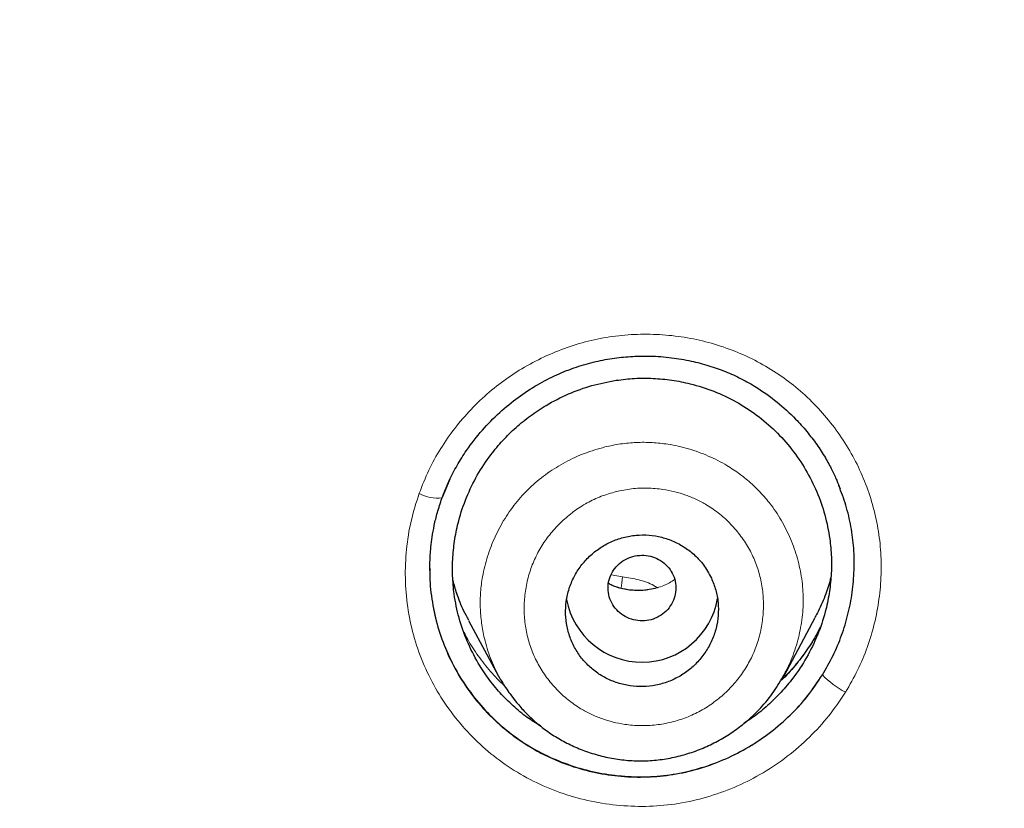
# Model space of a CAD drawing. Header units: millimetres. Extents: x 8 to 847, y 12 to 2109.
# Tile 212 of 256: x 472 to 484, y 1838 to 1847. Entities that reach past the tile are written whole.
import ezdxf

# ---------------------------------------------------------------- set-up
doc = ezdxf.new("R2010")
doc.units = ezdxf.units.MM

msp = doc.modelspace()

# ---------------------------------------------------------------- linework, layer by layer
at = {"color": 7, "linetype": 'Continuous', "lineweight": 30}
for p, q in [((477.252, 1841.593), (477.162, 1841.376)), ((477.019, 1840.538), (477.019, 1840.529)), ((481.187, 1839.278), (481.553, 1839.966)), ((477.471, 1839.931), (477.822, 1839.274)), ((481.184, 1839.289), (481.16, 1839.244)), ((477.833, 1839.261), (477.829, 1839.269))]:
    msp.add_line(p, q, dxfattribs=at)
at = {"color": 8, "linetype": 'Continuous', "lineweight": 0}
msp.add_line((479.15, 1840.469), (479.284, 1840.445), dxfattribs=at)
at = {"color": 8, "linetype": 'Continuous', "lineweight": 0, "flags": 128}
msp.add_lwpolyline([(479.284, 1840.445), (479.275, 1840.373), (479.269, 1840.309)], dxfattribs=at)
at = {"color": 8, "linetype": 'Continuous', "lineweight": 0}
for centre, radius, start, end in [((477.101, 1841.802), 0.431, 240.6688, 278.0793), ((482.408, 1840.041), 1.077, 224.3739, 242.5259)]:
    msp.add_arc(centre, radius, start, end, dxfattribs=at)
at = {"color": 7, "linetype": 'Continuous', "lineweight": 30}
msp.add_arc((479.514, 1840.342), 0.904, 190.5403, 350.237, dxfattribs=at)
for points, knots in [([(528.672, 1823.773), (528.673, 1823.791), (528.674, 1823.835), (528.676, 1823.906), (528.678, 1823.988), (528.68, 1824.101), (528.683, 1824.254), (528.687, 1824.455), (528.689, 1824.683), (528.692, 1824.937), (528.693, 1825.217), (528.693, 1825.526), (528.691, 1825.864), (528.686, 1826.232), (528.679, 1826.62), (528.668, 1827.029), (528.654, 1827.456), (528.635, 1827.907), (528.612, 1828.376), (528.572, 1829.055), (528.508, 1829.939), (528.407, 1831.032), (528.282, 1832.137), (528.135, 1833.243), (527.964, 1834.348), (527.771, 1835.453), (527.553, 1836.567), (527.309, 1837.691), (527.038, 1838.823), (526.74, 1839.964), (526.403, 1841.151), (526.022, 1842.383), (525.594, 1843.661), (525.128, 1844.945), (524.624, 1846.234), (524.172, 1847.312), (523.788, 1848.179), (523.491, 1848.828), (523.192, 1849.459), (522.894, 1850.068), (522.6, 1850.653), (522.309, 1851.215), (522.013, 1851.771), (521.714, 1852.319), (521.411, 1852.859), (521.117, 1853.372), (520.831, 1853.858), (520.554, 1854.319), (520.287, 1854.754), (520.03, 1855.163), (519.785, 1855.548), (519.552, 1855.908), (519.333, 1856.241), (519.127, 1856.549), (518.935, 1856.832), (518.757, 1857.092), (518.597, 1857.323), (518.455, 1857.525), (518.334, 1857.697), (518.231, 1857.842), (518.151, 1857.954), (518.087, 1858.043), (518.031, 1858.121), (517.967, 1858.21), (517.883, 1858.325), (517.778, 1858.469), (517.648, 1858.645), (517.499, 1858.847), (517.329, 1859.074), (517.138, 1859.326), (516.937, 1859.588), (516.728, 1859.857), (516.512, 1860.132), (516.28, 1860.424), (516.031, 1860.733), (515.764, 1861.059), (515.484, 1861.397), (515.027, 1861.938), (514.396, 1862.665), (513.563, 1863.583), (512.704, 1864.491), (511.818, 1865.387), (510.931, 1866.246), (510.043, 1867.071), (509.156, 1867.861), (508.333, 1868.565), (507.576, 1869.19), (506.887, 1869.742), (506.202, 1870.274), (505.52, 1870.787), (504.839, 1871.286), (504.102, 1871.809), (503.297, 1872.363), (502.416, 1872.946), (501.503, 1873.527), (500.558, 1874.105), (499.588, 1874.674), (498.591, 1875.234), (497.569, 1875.783), (496.514, 1876.323), (495.44, 1876.847), (494.349, 1877.353), (493.239, 1877.841), (492.099, 1878.315), (490.928, 1878.775), (489.727, 1879.218), (488.519, 1879.634), (487.306, 1880.024), (486.091, 1880.388), (484.848, 1880.733), (483.58, 1881.056), (482.325, 1881.348), (481.086, 1881.61), (479.866, 1881.842), (478.625, 1882.054), (477.374, 1882.241), (476.124, 1882.402), (474.889, 1882.537), (473.633, 1882.649), (472.357, 1882.737), (471.063, 1882.799), (469.793, 1882.833), (468.548, 1882.843), (467.322, 1882.827), (466.114, 1882.788), (464.927, 1882.728), (463.768, 1882.646), (462.636, 1882.546), (461.534, 1882.429), (460.459, 1882.296), (459.38, 1882.143), (458.299, 1881.971), (457.217, 1881.779), (456.17, 1881.575), (455.157, 1881.36), (454.232, 1881.148), (453.389, 1880.941), (452.625, 1880.744), (451.885, 1880.543), (451.169, 1880.339), (450.473, 1880.132), (449.796, 1879.921), (449.121, 1879.704), (448.437, 1879.474), (447.73, 1879.227), (447.001, 1878.963), (446.241, 1878.676), (445.451, 1878.365), (444.632, 1878.03), (443.791, 1877.67), (442.93, 1877.287), (442.049, 1876.878), (441.15, 1876.443), (440.26, 1875.994), (439.379, 1875.531), (438.51, 1875.056), (437.629, 1874.556), (436.736, 1874.029), (435.832, 1873.474), (434.896, 1872.876), (433.93, 1872.234), (432.935, 1871.542), (431.933, 1870.815), (431.053, 1870.148), (430.295, 1869.553), (429.658, 1869.038), (429.02, 1868.507), (428.386, 1867.964), (427.765, 1867.417), (427.167, 1866.875), (426.595, 1866.343), (426.05, 1865.821), (425.53, 1865.311), (425.038, 1864.816), (424.573, 1864.337), (424.133, 1863.874), (423.716, 1863.425), (423.301, 1862.97), (422.891, 1862.509), (422.488, 1862.046), (422.111, 1861.605), (421.76, 1861.185), (421.436, 1860.791), (421.139, 1860.422), (420.866, 1860.079), (420.615, 1859.759), (420.39, 1859.466), (420.188, 1859.201), (420.009, 1858.963), (419.848, 1858.748), (419.706, 1858.556), (419.589, 1858.397), (419.495, 1858.267), (419.419, 1858.163), (419.351, 1858.069), (419.287, 1857.979), (419.218, 1857.883), (419.138, 1857.77), (419.041, 1857.633), (418.928, 1857.473), (418.799, 1857.288), (418.656, 1857.081), (418.498, 1856.851), (418.327, 1856.599), (418.142, 1856.322), (417.921, 1855.989), (417.668, 1855.599), (417.385, 1855.156), (417.097, 1854.695), (416.804, 1854.216), (416.508, 1853.721), (416.209, 1853.209), (415.868, 1852.609), (415.485, 1851.917), (415.063, 1851.126), (414.64, 1850.3), (414.238, 1849.48), (413.856, 1848.67), (413.494, 1847.871), (413.136, 1847.045), (412.783, 1846.193), (412.438, 1845.319), (412.103, 1844.424), (411.777, 1843.508), (411.46, 1842.566), (411.154, 1841.597), (410.859, 1840.601), (410.577, 1839.579), (410.31, 1838.531), (410.078, 1837.538), (409.879, 1836.618), (409.714, 1835.787), (409.565, 1834.98), (409.426, 1834.158), (409.298, 1833.325), (409.183, 1832.484), (409.084, 1831.676), (409.001, 1830.902), (408.932, 1830.167), (408.875, 1829.47), (408.83, 1828.811), (408.795, 1828.186), (408.768, 1827.592), (408.748, 1827.029), (408.735, 1826.497), (408.727, 1826.002), (408.724, 1825.541), (408.724, 1825.119), (408.727, 1824.734), (408.733, 1824.386), (408.739, 1824.072), (408.745, 1823.874), (408.748, 1823.781)], [0, 0, 0, 0, 0.0002863, 0.0006931, 0.0011004, 0.0015858, 0.0024714, 0.0035389, 0.0047889, 0.0061319, 0.0076372, 0.0093047, 0.0111347, 0.013127, 0.0152817, 0.0174621, 0.0197869, 0.0222561, 0.0248475, 0.0274656, 0.033367, 0.0393476, 0.0454075, 0.0515468, 0.057576, 0.06368, 0.069859, 0.076113, 0.0824422, 0.0888467, 0.0953266, 0.1025418, 0.1098486, 0.1172474, 0.1247382, 0.1323215, 0.1362172, 0.1401064, 0.1438833, 0.1475383, 0.1510717, 0.1544835, 0.1577737, 0.1612526, 0.1645844, 0.1677693, 0.1708073, 0.1736983, 0.1764425, 0.1790397, 0.1814901, 0.1837936, 0.1859502, 0.1879253, 0.1897588, 0.1914506, 0.1930007, 0.1942843, 0.1954248, 0.1963808, 0.1971518, 0.1976479, 0.1981273, 0.1987074, 0.1994104, 0.2004078, 0.2015795, 0.2029256, 0.204446, 0.2061408, 0.20801, 0.2097509, 0.2116199, 0.2136171, 0.2157423, 0.2179957, 0.2203755, 0.2227908, 0.2293561, 0.2358089, 0.242651, 0.2493624, 0.255943, 0.2623914, 0.2687068, 0.2748894, 0.279654, 0.2843368, 0.2889377, 0.2934568, 0.2978946, 0.3023474, 0.3078082, 0.3133971, 0.3191141, 0.3249592, 0.3309325, 0.336924, 0.3430394, 0.3492786, 0.355642, 0.3618953, 0.3682645, 0.3747498, 0.3813512, 0.3880663, 0.394895, 0.4014378, 0.4080818, 0.4148273, 0.4216743, 0.428623, 0.4350285, 0.4415183, 0.4480926, 0.4547432, 0.4613335, 0.467815, 0.4741878, 0.4810725, 0.4878262, 0.4944491, 0.5009413, 0.5073009, 0.5136386, 0.519838, 0.5258993, 0.5318228, 0.5376088, 0.5432573, 0.5487687, 0.5546728, 0.5604111, 0.5659838, 0.5713909, 0.5766325, 0.5808742, 0.585001, 0.589013, 0.5929102, 0.5966926, 0.6004152, 0.6040544, 0.6078361, 0.6117604, 0.6158274, 0.6200373, 0.6245363, 0.6291866, 0.6339882, 0.638941, 0.6440451, 0.6493006, 0.6547078, 0.6597975, 0.6650148, 0.6703596, 0.6758322, 0.6814325, 0.6871607, 0.6934261, 0.6998379, 0.7063961, 0.7131008, 0.7173903, 0.7217378, 0.7261433, 0.7306068, 0.7350403, 0.7393357, 0.7434928, 0.7475115, 0.7513909, 0.7551312, 0.7586692, 0.7620731, 0.765343, 0.7684788, 0.7719398, 0.7752215, 0.778324, 0.7812471, 0.7839911, 0.7865117, 0.7888594, 0.7910342, 0.7930363, 0.794792, 0.7963892, 0.7978278, 0.7991079, 0.8002294, 0.8009993, 0.8016864, 0.802305, 0.8028637, 0.8034607, 0.8042034, 0.805101, 0.8061533, 0.8073605, 0.8087224, 0.8102107, 0.8118483, 0.8136352, 0.8155714, 0.8182917, 0.8211254, 0.8240491, 0.8270629, 0.8301667, 0.8333605, 0.8366445, 0.841307, 0.84614, 0.8511437, 0.856318, 0.8609259, 0.8656615, 0.8705248, 0.8755145, 0.8806304, 0.885778, 0.8910475, 0.896439, 0.9019525, 0.9075882, 0.9133462, 0.9192265, 0.9252293, 0.9299765, 0.9345875, 0.9390527, 0.9433722, 0.9481879, 0.9528086, 0.9572343, 0.9614649, 0.9655004, 0.969274, 0.9728594, 0.9762566, 0.9794656, 0.9825395, 0.9854183, 0.9881019, 0.9905902, 0.9928832, 0.994945, 0.9968183, 0.9985033, 1, 1, 1, 1]), ([(468.71, 1878.285), (469.568, 1878.275), (471.283, 1878.254), (473.852, 1878.085), (476.41, 1877.818), (478.954, 1877.442), (481.479, 1876.962), (483.98, 1876.377), (486.59, 1875.65), (489.298, 1874.762), (492.089, 1873.692), (494.82, 1872.485), (497.484, 1871.146), (500.075, 1869.68), (502.467, 1868.166), (504.668, 1866.628), (506.685, 1865.085), (508.632, 1863.459), (510.505, 1861.754), (512.298, 1859.97), (514.009, 1858.114), (515.636, 1856.187), (517.175, 1854.195), (518.624, 1852.14), (519.98, 1850.028), (521.242, 1847.861), (522.405, 1845.644), (523.467, 1843.379), (524.48, 1840.944), (525.419, 1838.335), (526.261, 1835.551), (526.958, 1832.73), (527.507, 1829.878), (527.908, 1827.004), (528.147, 1824.251), (528.246, 1821.629), (528.228, 1819.143), (528.097, 1816.66), (527.856, 1814.185), (527.504, 1811.723), (527.043, 1809.277), (526.474, 1806.852), (525.797, 1804.454), (525.014, 1802.086), (524.126, 1799.752), (523.133, 1797.459), (522.037, 1795.21), (520.842, 1793.008), (519.478, 1790.739), (517.928, 1788.418), (516.176, 1786.062), (514.305, 1783.794), (512.316, 1781.621), (510.222, 1779.541), (508.737, 1778.245), (507.995, 1777.597)], [0, 0, 0, 0, 0.017859, 0.035717, 0.053574, 0.07143, 0.089287, 0.107143, 0.125, 0.145832, 0.166666, 0.1875, 0.208333, 0.229166, 0.249999, 0.267856, 0.285713, 0.303571, 0.321429, 0.339287, 0.357144, 0.375001, 0.392858, 0.410715, 0.428572, 0.446429, 0.464286, 0.482143, 0.500002, 0.520835, 0.541668, 0.562501, 0.583334, 0.604167, 0.624999, 0.642856, 0.660713, 0.678571, 0.696428, 0.714286, 0.732144, 0.750003, 0.76786, 0.785718, 0.803575, 0.821433, 0.839289, 0.857146, 0.875003, 0.895835, 0.916668, 0.9375, 0.958333, 0.979167, 1, 1, 1, 1]), ([(468.71, 1764.871), (469.317, 1764.876), (470.53, 1764.887), (472.346, 1764.973), (474.156, 1765.11), (475.96, 1765.304), (477.757, 1765.552), (479.544, 1765.856), (481.268, 1766.202), (482.927, 1766.586), (484.523, 1767.003), (486.104, 1767.463), (487.67, 1767.967), (489.222, 1768.514), (490.809, 1769.124), (492.426, 1769.8), (494.067, 1770.546), (495.678, 1771.34), (497.261, 1772.181), (498.814, 1773.071), (500.34, 1774.008), (501.796, 1774.965), (503.181, 1775.937), (504.495, 1776.915), (505.777, 1777.929), (507.028, 1778.978), (508.248, 1780.061), (509.47, 1781.211), (510.69, 1782.429), (511.9, 1783.717), (513.068, 1785.041), (514.192, 1786.401), (515.274, 1787.797), (516.314, 1789.23), (517.284, 1790.657), (518.183, 1792.072), (519.012, 1793.464), (519.797, 1794.876), (520.539, 1796.307), (521.236, 1797.756), (521.908, 1799.267), (522.55, 1800.839), (523.157, 1802.474), (523.71, 1804.126), (524.21, 1805.796), (524.656, 1807.484), (525.05, 1809.192), (525.38, 1810.867), (525.651, 1812.504), (525.865, 1814.095), (526.032, 1815.688), (526.15, 1817.283), (526.221, 1818.881), (526.244, 1820.526), (526.215, 1822.217), (526.128, 1823.953), (525.984, 1825.687), (525.784, 1827.419), (525.526, 1829.15), (525.212, 1830.877), (524.853, 1832.547), (524.455, 1834.155), (524.025, 1835.7), (523.55, 1837.229), (523.029, 1838.742), (522.464, 1840.24), (521.863, 1841.699), (521.229, 1843.12), (520.565, 1844.502), (519.861, 1845.867), (519.117, 1847.215), (518.332, 1848.546), (517.508, 1849.859), (516.647, 1851.15), (515.737, 1852.436), (514.781, 1853.711), (513.774, 1854.975), (512.732, 1856.21), (511.653, 1857.414), (510.538, 1858.589), (509.405, 1859.715), (508.257, 1860.793), (507.096, 1861.825), (505.904, 1862.827), (504.682, 1863.798), (503.428, 1864.74), (502.144, 1865.65), (500.834, 1866.527), (499.484, 1867.379), (498.094, 1868.204), (496.663, 1869.001), (495.209, 1869.757), (493.734, 1870.472), (492.237, 1871.145), (490.744, 1871.767), (489.256, 1872.339), (487.777, 1872.862), (486.282, 1873.347), (484.77, 1873.792), (483.242, 1874.197), (481.698, 1874.564), (480.142, 1874.889), (478.556, 1875.179), (476.941, 1875.428), (475.3, 1875.635), (473.656, 1875.797), (472.01, 1875.912), (470.361, 1875.983), (469.26, 1875.992), (468.71, 1875.997)], [0, 0, 0, 0, 0.010081, 0.020137, 0.030179, 0.040216, 0.050257, 0.060311, 0.070335, 0.079491, 0.088633, 0.097767, 0.1069, 0.116039, 0.125192, 0.135253, 0.145282, 0.155288, 0.16528, 0.175267, 0.185259, 0.195301, 0.204496, 0.213673, 0.222839, 0.232002, 0.241168, 0.250345, 0.260322, 0.270285, 0.280246, 0.290212, 0.300194, 0.310203, 0.320293, 0.329526, 0.338727, 0.347904, 0.357065, 0.366218, 0.375372, 0.385323, 0.395264, 0.405207, 0.415162, 0.425139, 0.435149, 0.445226, 0.454443, 0.463632, 0.472801, 0.481959, 0.491116, 0.500279, 0.510233, 0.520184, 0.530144, 0.540125, 0.550137, 0.560192, 0.570258, 0.579448, 0.588609, 0.59775, 0.60688, 0.616007, 0.625139, 0.633867, 0.642594, 0.651329, 0.660077, 0.668845, 0.677642, 0.686473, 0.695244, 0.704395, 0.713529, 0.722653, 0.731774, 0.740899, 0.750037, 0.758756, 0.767483, 0.776222, 0.78498, 0.793764, 0.802579, 0.811433, 0.820208, 0.829363, 0.838502, 0.847632, 0.856762, 0.865897, 0.875044, 0.883755, 0.89247, 0.901196, 0.909939, 0.918704, 0.927499, 0.936329, 0.945126, 0.954305, 0.963462, 0.972602, 0.981734, 0.990864, 1, 1, 1, 1]), ([(411.828, 1820.387), (411.835, 1821.059), (411.849, 1822.4), (411.968, 1824.409), (412.157, 1826.41), (412.423, 1828.404), (412.765, 1830.391), (413.175, 1832.328), (413.646, 1834.213), (414.173, 1836.043), (414.766, 1837.855), (415.425, 1839.649), (416.16, 1841.452), (416.974, 1843.259), (417.872, 1845.065), (418.838, 1846.839), (419.873, 1848.583), (420.978, 1850.294), (422.126, 1851.936), (423.309, 1853.507), (424.522, 1855.006), (425.788, 1856.462), (427.107, 1857.877), (428.5, 1859.27), (429.968, 1860.637), (431.511, 1861.973), (433.107, 1863.255), (434.755, 1864.484), (436.454, 1865.657), (438.164, 1866.75), (439.878, 1867.763), (441.59, 1868.698), (443.334, 1869.575), (445.111, 1870.394), (446.948, 1871.167), (448.844, 1871.887), (450.801, 1872.551), (452.786, 1873.146), (454.801, 1873.673), (456.842, 1874.13), (458.861, 1874.509), (460.849, 1874.812), (462.799, 1875.044), (464.753, 1875.21), (466.709, 1875.31), (468.711, 1875.346), (470.756, 1875.311), (472.84, 1875.201), (474.919, 1875.017), (476.992, 1874.758), (479.057, 1874.426), (481.067, 1874.03), (483.019, 1873.576), (484.908, 1873.069), (486.773, 1872.501), (488.615, 1871.871), (490.477, 1871.165), (492.353, 1870.377), (494.237, 1869.504), (496.085, 1868.565), (497.897, 1867.561), (499.672, 1866.492), (501.374, 1865.383), (503, 1864.24), (504.547, 1863.071), (506.048, 1861.855), (507.502, 1860.59), (508.942, 1859.249), (510.36, 1857.83), (511.752, 1856.331), (513.085, 1854.784), (514.358, 1853.19), (515.574, 1851.548), (516.707, 1849.894), (517.759, 1848.235), (518.728, 1846.579), (519.636, 1844.895), (520.481, 1843.182), (521.28, 1841.409), (522.027, 1839.576), (522.716, 1837.683), (523.333, 1835.768), (523.877, 1833.83), (524.349, 1831.866), (524.742, 1829.917), (525.057, 1827.991), (525.298, 1826.096), (525.469, 1824.197), (525.575, 1822.294), (525.589, 1821.023), (525.595, 1820.387)], [0, 0, 0, 0, 0.011674, 0.023318, 0.034952, 0.046592, 0.058256, 0.069949, 0.080956, 0.091954, 0.102956, 0.113977, 0.125032, 0.13663, 0.148225, 0.159832, 0.171469, 0.183152, 0.194873, 0.205901, 0.216915, 0.227927, 0.238951, 0.249999, 0.261581, 0.27317, 0.28478, 0.296425, 0.308121, 0.319833, 0.330843, 0.341841, 0.35284, 0.363851, 0.374887, 0.386465, 0.398061, 0.409689, 0.421363, 0.433099, 0.444854, 0.455883, 0.466875, 0.477844, 0.488801, 0.499759, 0.511448, 0.523122, 0.534796, 0.546486, 0.558206, 0.56993, 0.580932, 0.591898, 0.602838, 0.613766, 0.624694, 0.636409, 0.648098, 0.659775, 0.671456, 0.683156, 0.69489, 0.705917, 0.716904, 0.727862, 0.738804, 0.749743, 0.761426, 0.773085, 0.784735, 0.796391, 0.80807, 0.819811, 0.830861, 0.841876, 0.852869, 0.863855, 0.874848, 0.886478, 0.89809, 0.9097, 0.921326, 0.932985, 0.944741, 0.955824, 0.966875, 0.977912, 0.988948, 1, 1, 1, 1]), ([(477.157, 1841.368), (477.183, 1841.435), (477.235, 1841.568), (477.334, 1841.756), (477.462, 1841.96), (477.627, 1842.171), (477.832, 1842.38), (478.05, 1842.559), (478.276, 1842.707), (478.507, 1842.826), (478.737, 1842.917), (478.965, 1842.981), (479.187, 1843.022), (479.401, 1843.042), (479.626, 1843.046), (479.857, 1843.029), (480.088, 1842.989), (480.3, 1842.934), (480.497, 1842.864), (480.684, 1842.779), (480.89, 1842.663), (481.108, 1842.507), (481.303, 1842.328), (481.456, 1842.157), (481.573, 1842.004), (481.672, 1841.851), (481.749, 1841.71), (481.806, 1841.587), (481.835, 1841.514), (481.848, 1841.481)], [0, 0, 0, 0, 0.0356599, 0.0705488, 0.1046809, 0.1544287, 0.2024028, 0.2485355, 0.292779, 0.3351211, 0.3755886, 0.4142425, 0.4511238, 0.4862434, 0.5195978, 0.5613028, 0.5998402, 0.6352123, 0.669146, 0.7029223, 0.7363995, 0.7860684, 0.8351874, 0.8676525, 0.8998806, 0.9309376, 0.9580049, 0.9809759, 1, 1, 1, 1]), ([(478.317, 1838.689), (478.265, 1838.721), (478.151, 1838.79), (477.993, 1838.923), (477.84, 1839.075), (477.703, 1839.244), (477.569, 1839.446), (477.449, 1839.684), (477.354, 1839.957), (477.301, 1840.217), (477.28, 1840.457), (477.283, 1840.675), (477.307, 1840.891), (477.357, 1841.128), (477.442, 1841.381), (477.569, 1841.643), (477.717, 1841.865), (477.872, 1842.052), (478.028, 1842.205), (478.199, 1842.343), (478.404, 1842.479), (478.645, 1842.602), (478.922, 1842.704), (479.113, 1842.74), (479.209, 1842.758)], [0, 0, 0, 0, 0.033768, 0.073984, 0.113956, 0.154087, 0.194776, 0.248222, 0.302112, 0.35567, 0.395777, 0.43619, 0.476496, 0.5166, 0.570609, 0.623949, 0.677536, 0.71786, 0.757879, 0.797978, 0.838542, 0.892956, 0.946461, 1, 1, 1, 1]), ([(479.209, 1842.758), (479.282, 1842.767), (479.427, 1842.785), (479.647, 1842.784), (479.866, 1842.763), (480.106, 1842.716), (480.361, 1842.635), (480.625, 1842.511), (480.868, 1842.353), (481.089, 1842.165), (481.283, 1841.949), (481.446, 1841.708), (481.578, 1841.449), (481.673, 1841.176), (481.727, 1840.916), (481.748, 1840.677), (481.745, 1840.46), (481.721, 1840.244), (481.671, 1840.007), (481.586, 1839.754), (481.458, 1839.492), (481.31, 1839.268), (481.154, 1839.082), (480.998, 1838.928), (480.851, 1838.806), (480.753, 1838.744), (480.717, 1838.72)], [0, 0, 0, 0, 0.0361453, 0.0725214, 0.1088329, 0.1449345, 0.1935997, 0.2416294, 0.2898838, 0.3380568, 0.3861083, 0.4348827, 0.4835159, 0.5315569, 0.5798369, 0.6160366, 0.6520339, 0.6881827, 0.7248322, 0.7729651, 0.8215041, 0.8697069, 0.9058455, 0.9422203, 0.9785298, 1, 1, 1, 1]), ([(481.639, 1839.288), (481.683, 1839.364), (481.77, 1839.514), (481.869, 1839.754), (481.945, 1840.003), (481.994, 1840.26), (482.017, 1840.52), (482.012, 1840.78), (481.979, 1841.036), (481.921, 1841.284), (481.861, 1841.443), (481.832, 1841.52)], [0, 0, 0, 0, 0.111677, 0.222481, 0.333638, 0.446364, 0.559319, 0.670558, 0.781326, 0.892886, 1, 1, 1, 1]), ([(477.016, 1840.52), (477.016, 1840.533), (477.016, 1840.565), (477.017, 1840.625), (477.02, 1840.704), (477.028, 1840.802), (477.043, 1840.919), (477.067, 1841.054), (477.104, 1841.207), (477.139, 1841.312), (477.157, 1841.368)], [0, 0, 0, 0, 0.050021, 0.120888, 0.213087, 0.326864, 0.462369, 0.619693, 0.798891, 1, 1, 1, 1]), ([(480.331, 1840.429), (480.302, 1840.482), (480.249, 1840.58), (480.139, 1840.699), (480.022, 1840.792), (479.89, 1840.864), (479.747, 1840.914), (479.597, 1840.938), (479.444, 1840.938), (479.293, 1840.911), (479.148, 1840.86), (479.014, 1840.785), (478.894, 1840.689), (478.792, 1840.575), (478.71, 1840.445), (478.652, 1840.304), (478.618, 1840.156), (478.61, 1840.005), (478.627, 1839.856), (478.67, 1839.712), (478.735, 1839.577), (478.823, 1839.456), (478.93, 1839.351), (479.053, 1839.266), (479.19, 1839.202), (479.336, 1839.162), (479.488, 1839.147), (479.64, 1839.157), (479.79, 1839.193), (479.931, 1839.253), (480.061, 1839.336), (480.174, 1839.44), (480.269, 1839.56), (480.342, 1839.695), (480.391, 1839.839), (480.415, 1839.989), (480.414, 1840.14), (480.388, 1840.289), (480.35, 1840.382), (480.331, 1840.429)], [0, 0, 0, 0, 0.032698, 0.059295, 0.085891, 0.112552, 0.139214, 0.166022, 0.192831, 0.219805, 0.246779, 0.273863, 0.300947, 0.328036, 0.355125, 0.382113, 0.409101, 0.435928, 0.462755, 0.489431, 0.516106, 0.542706, 0.569304, 0.595935, 0.622565, 0.649322, 0.676079, 0.703004, 0.729929, 0.756988, 0.784047, 0.811147, 0.838247, 0.865276, 0.892305, 0.919226, 0.946147, 0.973074, 1, 1, 1, 1]), ([(479.874, 1840.144), (479.887, 1840.175), (479.912, 1840.238), (479.916, 1840.341), (479.896, 1840.441), (479.848, 1840.531), (479.777, 1840.607), (479.689, 1840.664), (479.589, 1840.695), (479.484, 1840.701), (479.38, 1840.681), (479.286, 1840.634), (479.207, 1840.566), (479.149, 1840.481), (479.117, 1840.384), (479.111, 1840.282), (479.132, 1840.182), (479.18, 1840.092), (479.25, 1840.016), (479.338, 1839.959), (479.439, 1839.928), (479.544, 1839.922), (479.647, 1839.942), (479.741, 1839.989), (479.821, 1840.056), (479.856, 1840.115), (479.874, 1840.144)], [0, 0, 0, 0, 0.041659, 0.083341, 0.125, 0.166659, 0.208341, 0.25, 0.291659, 0.333341, 0.375, 0.416659, 0.458341, 0.5, 0.541659, 0.583341, 0.625, 0.666659, 0.708341, 0.75, 0.791659, 0.833341, 0.875, 0.916659, 0.958341, 1, 1, 1, 1]), ([(477.017, 1840.532), (477.017, 1840.516), (477.011, 1840.399), (477.035, 1840.182), (477.094, 1839.886), (477.194, 1839.6), (477.326, 1839.329), (477.492, 1839.075), (477.688, 1838.843), (477.91, 1838.637), (478.157, 1838.46), (478.425, 1838.316), (478.709, 1838.205), (479.005, 1838.129), (479.309, 1838.089), (479.616, 1838.085), (479.92, 1838.119), (480.217, 1838.19), (480.504, 1838.296), (480.776, 1838.437), (481.031, 1838.61), (481.263, 1838.811), (481.47, 1839.036), (481.582, 1839.204), (481.639, 1839.288)], [0, 0, 0, 0, 0.007325, 0.054926, 0.101969, 0.149189, 0.196534, 0.243608, 0.291105, 0.338492, 0.385503, 0.432891, 0.480052, 0.527096, 0.574722, 0.622144, 0.669145, 0.71646, 0.763403, 0.810423, 0.85823, 0.905801, 0.952823, 1, 1, 1, 1]), ([(481.739, 1840.435), (481.72, 1840.37), (481.679, 1840.234), (481.614, 1840.078), (481.564, 1839.99), (481.551, 1839.967)], [0, 0, 0, 0, 0.401763, 0.843338, 1, 1, 1, 1]), ([(477.474, 1839.932), (477.455, 1839.968), (477.399, 1840.07), (477.336, 1840.226), (477.303, 1840.35), (477.289, 1840.4)], [0, 0, 0, 0, 0.240859, 0.68718, 1, 1, 1, 1]), ([(479.703, 1840.319), (479.678, 1840.311), (479.618, 1840.294), (479.519, 1840.282), (479.404, 1840.282), (479.283, 1840.302), (479.186, 1840.329), (479.134, 1840.358), (479.12, 1840.365)], [0, 0, 0, 0, 0.131487, 0.304131, 0.493907, 0.69897, 0.91874, 1, 1, 1, 1]), ([(481.606, 1839.835), (481.599, 1839.82), (481.561, 1839.741), (481.473, 1839.602), (481.338, 1839.419), (481.227, 1839.289), (481.157, 1839.227), (481.146, 1839.218)], [0, 0, 0, 0, 0.063886, 0.345667, 0.639702, 0.94628, 1, 1, 1, 1]), ([(477.828, 1839.268), (477.839, 1839.249), (477.863, 1839.207), (477.909, 1839.137), (477.963, 1839.06), (478.035, 1838.965), (478.126, 1838.859), (478.241, 1838.747), (478.371, 1838.642), (478.514, 1838.547), (478.671, 1838.463), (478.839, 1838.391), (479.019, 1838.335), (479.206, 1838.296), (479.396, 1838.275), (479.588, 1838.275), (479.777, 1838.294), (479.964, 1838.333), (480.146, 1838.389), (480.321, 1838.463), (480.487, 1838.552), (480.642, 1838.656), (480.784, 1838.771), (480.928, 1838.913), (481.07, 1839.085), (481.151, 1839.226), (481.191, 1839.294)], [0, 0, 0, 0, 0.017828, 0.037872, 0.060586, 0.08633, 0.124319, 0.163677, 0.204321, 0.246273, 0.289537, 0.334094, 0.37991, 0.426507, 0.472958, 0.519248, 0.565419, 0.611511, 0.65753, 0.703461, 0.749277, 0.794887, 0.839132, 0.881688, 0.942517, 1, 1, 1, 1])]:
    msp.add_open_spline(points, degree=3, knots=knots, dxfattribs=at)
at = {"color": 8, "linetype": 'Continuous', "lineweight": 0}
for points, knots in [([(408.746, 1823.918), (408.738, 1824.238), (408.719, 1824.984), (408.724, 1826.153), (408.755, 1827.425), (408.82, 1828.735), (408.918, 1830.081), (409.054, 1831.462), (409.226, 1832.84), (409.432, 1834.214), (409.672, 1835.582), (409.947, 1836.944), (410.248, 1838.263), (410.57, 1839.537), (410.912, 1840.767), (411.282, 1841.989), (411.681, 1843.204), (412.107, 1844.411), (412.576, 1845.644), (413.089, 1846.904), (413.65, 1848.187), (414.243, 1849.457), (414.868, 1850.712), (415.525, 1851.952), (416.213, 1853.177), (416.912, 1854.352), (417.618, 1855.477), (418.328, 1856.555), (419.063, 1857.618), (419.823, 1858.664), (420.606, 1859.695), (421.437, 1860.739), (422.319, 1861.795), (423.253, 1862.859), (424.214, 1863.901), (425.201, 1864.921), (426.214, 1865.917), (427.253, 1866.89), (428.286, 1867.811), (429.311, 1868.682), (430.325, 1869.507), (431.358, 1870.309), (432.409, 1871.089), (433.479, 1871.847), (434.598, 1872.604), (435.768, 1873.358), (436.992, 1874.105), (438.234, 1874.823), (439.494, 1875.513), (440.771, 1876.173), (442.064, 1876.804), (443.337, 1877.388), (444.587, 1877.928), (445.813, 1878.425), (447.05, 1878.897), (448.298, 1879.341), (449.556, 1879.759), (450.861, 1880.162), (452.215, 1880.547), (453.617, 1880.911), (455.027, 1881.243), (456.445, 1881.541), (457.871, 1881.808), (459.303, 1882.041), (460.7, 1882.237), (462.062, 1882.396), (463.388, 1882.523), (464.716, 1882.622), (466.046, 1882.693), (467.377, 1882.736), (468.75, 1882.751), (470.164, 1882.734), (471.616, 1882.683), (473.067, 1882.599), (474.515, 1882.481), (475.959, 1882.33), (477.399, 1882.146), (478.794, 1881.935), (480.144, 1881.7), (481.448, 1881.445), (482.746, 1881.162), (484.037, 1880.852), (485.321, 1880.515), (486.636, 1880.14), (487.979, 1879.723), (489.35, 1879.263), (490.709, 1878.772), (492.054, 1878.248), (493.386, 1877.694), (494.703, 1877.108), (495.969, 1876.51), (497.183, 1875.901), (498.348, 1875.286), (499.498, 1874.646), (500.633, 1873.982), (501.752, 1873.294), (502.889, 1872.56), (504.04, 1871.78), (505.204, 1870.95), (506.346, 1870.093), (507.467, 1869.21), (508.564, 1868.301), (509.639, 1867.366), (510.661, 1866.433), (511.631, 1865.505), (512.55, 1864.583), (513.448, 1863.642), (514.324, 1862.683), (515.177, 1861.704), (516.032, 1860.678), (516.887, 1859.602), (517.738, 1858.476), (518.56, 1857.33), (519.354, 1856.166), (520.117, 1854.983), (520.851, 1853.783), (521.535, 1852.601), (522.172, 1851.437), (522.763, 1850.295), (523.328, 1849.141), (523.866, 1847.974), (524.376, 1846.797), (524.873, 1845.573), (525.354, 1844.302), (525.815, 1842.985), (526.243, 1841.657), (526.637, 1840.321), (526.997, 1838.976), (527.323, 1837.623), (527.607, 1836.302), (527.851, 1835.012), (528.06, 1833.756), (528.24, 1832.496), (528.39, 1831.232), (528.511, 1829.966), (528.605, 1828.658), (528.67, 1827.31), (528.7, 1825.922), (528.7, 1824.751), (528.677, 1824.042), (528.669, 1823.797)], [0, 0, 0, 0, 0.005252, 0.012201, 0.019149, 0.026096, 0.033674, 0.04125, 0.048826, 0.056401, 0.063977, 0.071552, 0.079127, 0.086071, 0.093015, 0.09996, 0.106905, 0.113851, 0.120799, 0.128379, 0.13596, 0.14354, 0.151118, 0.158695, 0.166272, 0.173848, 0.180792, 0.187736, 0.19468, 0.201624, 0.208568, 0.215513, 0.223089, 0.230666, 0.238244, 0.245823, 0.253404, 0.260985, 0.268564, 0.275511, 0.282457, 0.289402, 0.296347, 0.303291, 0.310235, 0.31781, 0.325386, 0.332961, 0.340537, 0.348114, 0.355691, 0.363269, 0.370217, 0.377167, 0.384116, 0.391064, 0.398011, 0.404957, 0.412534, 0.42011, 0.427686, 0.435261, 0.442837, 0.450412, 0.457988, 0.464933, 0.471879, 0.478825, 0.485772, 0.49272, 0.49967, 0.507251, 0.51483, 0.522408, 0.529986, 0.537562, 0.545138, 0.552714, 0.559658, 0.566603, 0.573547, 0.580492, 0.587437, 0.594382, 0.60196, 0.609538, 0.617118, 0.624699, 0.63228, 0.639859, 0.647436, 0.654382, 0.661327, 0.668271, 0.675216, 0.68216, 0.689104, 0.696679, 0.704255, 0.711831, 0.719408, 0.726986, 0.734564, 0.742145, 0.749094, 0.756043, 0.76299, 0.769936, 0.776881, 0.783826, 0.791402, 0.798978, 0.806553, 0.814128, 0.821704, 0.829279, 0.836855, 0.843801, 0.850747, 0.857694, 0.864643, 0.871592, 0.878541, 0.886119, 0.893697, 0.901273, 0.908849, 0.916425, 0.924, 0.931575, 0.938519, 0.945463, 0.952407, 0.959352, 0.966297, 0.973243, 0.980821, 0.988401, 0.995982, 1, 1, 1, 1]), ([(412.179, 1820.421), (412.192, 1821.319), (412.218, 1823.111), (412.43, 1825.786), (412.768, 1828.439), (413.241, 1831.071), (413.847, 1833.68), (414.587, 1836.266), (415.461, 1838.822), (416.462, 1841.332), (417.587, 1843.784), (418.831, 1846.17), (420.195, 1848.493), (421.677, 1850.754), (423.276, 1852.95), (424.989, 1855.073), (426.806, 1857.109), (428.718, 1859.05), (430.721, 1860.892), (432.814, 1862.636), (434.998, 1864.282), (437.27, 1865.828), (439.624, 1867.269), (442.044, 1868.595), (444.52, 1869.801), (447.048, 1870.885), (449.627, 1871.846), (452.258, 1872.686), (454.939, 1873.404), (457.658, 1873.994), (460.398, 1874.455), (463.147, 1874.785), (465.905, 1874.983), (468.669, 1875.051), (471.44, 1874.987), (474.215, 1874.79), (476.981, 1874.46), (479.721, 1874.002), (482.425, 1873.417), (485.091, 1872.708), (487.718, 1871.873), (490.308, 1870.911), (492.854, 1869.822), (495.344, 1868.612), (497.762, 1867.289), (500.102, 1865.858), (502.364, 1864.323), (504.548, 1862.682), (506.653, 1860.933), (508.671, 1859.08), (510.593, 1857.132), (512.408, 1855.1), (514.112, 1852.991), (515.706, 1850.808), (517.189, 1848.551), (518.562, 1846.218), (519.818, 1843.816), (520.949, 1841.357), (521.95, 1838.855), (522.818, 1836.317), (523.556, 1833.744), (524.165, 1831.135), (524.643, 1828.491), (524.986, 1825.818), (525.203, 1823.124), (525.23, 1821.322), (525.244, 1820.421)], [0, 0, 0, 0, 0.015712, 0.031331, 0.046897, 0.062447, 0.078018, 0.093647, 0.109364, 0.125068, 0.140678, 0.156238, 0.171786, 0.187361, 0.20301, 0.218729, 0.234412, 0.250011, 0.265566, 0.281113, 0.296691, 0.312337, 0.328056, 0.343741, 0.359332, 0.374883, 0.390432, 0.406015, 0.421689, 0.437408, 0.453066, 0.468652, 0.484201, 0.499753, 0.515345, 0.531016, 0.546736, 0.5624, 0.57798, 0.593531, 0.609088, 0.62469, 0.640388, 0.656108, 0.671748, 0.687324, 0.702876, 0.718439, 0.734052, 0.749753, 0.765462, 0.781092, 0.796672, 0.812229, 0.827796, 0.843417, 0.85913, 0.874841, 0.89046, 0.906024, 0.921572, 0.937142, 0.95278, 0.96849, 0.98424, 1, 1, 1, 1]), ([(525.021, 1820.347), (525.014, 1821.015), (524.999, 1822.349), (524.88, 1824.347), (524.69, 1826.34), (524.421, 1828.329), (524.077, 1830.309), (523.668, 1832.235), (523.2, 1834.102), (522.677, 1835.91), (522.091, 1837.696), (521.441, 1839.463), (520.714, 1841.239), (519.908, 1843.023), (519.018, 1844.809), (518.058, 1846.566), (517.029, 1848.293), (515.931, 1849.989), (514.793, 1851.615), (513.622, 1853.167), (512.425, 1854.646), (511.176, 1856.082), (509.877, 1857.475), (508.501, 1858.851), (507.046, 1860.205), (505.51, 1861.533), (503.922, 1862.807), (502.281, 1864.028), (500.594, 1865.191), (498.9, 1866.271), (497.21, 1867.269), (495.523, 1868.189), (493.804, 1869.052), (492.054, 1869.857), (490.238, 1870.62), (488.357, 1871.335), (486.412, 1871.994), (484.441, 1872.585), (482.443, 1873.107), (480.423, 1873.559), (478.427, 1873.932), (476.464, 1874.23), (474.535, 1874.457), (472.602, 1874.62), (470.663, 1874.718), (468.682, 1874.751), (466.662, 1874.716), (464.606, 1874.607), (462.555, 1874.425), (460.51, 1874.17), (458.47, 1873.841), (456.477, 1873.449), (454.538, 1872.998), (452.66, 1872.493), (450.804, 1871.928), (448.973, 1871.301), (447.129, 1870.599), (445.278, 1869.82), (443.425, 1868.961), (441.607, 1868.037), (439.824, 1867.049), (438.074, 1865.995), (436.39, 1864.899), (434.777, 1863.766), (433.24, 1862.605), (431.749, 1861.397), (430.305, 1860.141), (428.878, 1858.811), (427.475, 1857.407), (426.1, 1855.925), (424.784, 1854.396), (423.525, 1852.82), (422.322, 1851.195), (421.2, 1849.558), (420.16, 1847.917), (419.201, 1846.279), (418.303, 1844.615), (417.468, 1842.924), (416.676, 1841.166), (415.933, 1839.343), (415.246, 1837.455), (414.631, 1835.547), (414.091, 1833.619), (413.623, 1831.672), (413.237, 1829.747), (412.928, 1827.849), (412.693, 1825.983), (412.526, 1824.11), (412.421, 1822.231), (412.408, 1820.976), (412.402, 1820.347)], [0, 0, 0, 0, 0.0117181, 0.0234222, 0.0351305, 0.0468614, 0.0586328, 0.0703743, 0.0813763, 0.0923513, 0.1033136, 0.1142777, 0.1252579, 0.1368449, 0.1484394, 0.1600577, 0.1717163, 0.1834314, 0.1951601, 0.2061687, 0.2171499, 0.2281167, 0.2390819, 0.2500586, 0.2616982, 0.2733434, 0.2850092, 0.2967107, 0.308463, 0.3201583, 0.3311141, 0.3420578, 0.3530014, 0.3639571, 0.3749372, 0.3865792, 0.3982239, 0.4098858, 0.4215796, 0.4333202, 0.4450461, 0.4560454, 0.4670218, 0.4779876, 0.4889551, 0.4999365, 0.511584, 0.5232172, 0.5348509, 0.5464996, 0.558178, 0.5699243, 0.5809793, 0.5919965, 0.6029883, 0.613967, 0.6249448, 0.6365861, 0.6482022, 0.6598078, 0.6714175, 0.6830455, 0.6947801, 0.7058454, 0.7168695, 0.7278649, 0.7388444, 0.7498204, 0.7614743, 0.7731097, 0.7847419, 0.7963864, 0.8080586, 0.8197994, 0.8308453, 0.8418485, 0.8528229, 0.8637824, 0.8747409, 0.8864793, 0.8981819, 0.9098657, 0.9215483, 0.933247, 0.9449594, 0.9559731, 0.9669689, 0.977962, 0.9889674, 1, 1, 1, 1]), ([(476.89, 1841.427), (476.926, 1841.518), (476.997, 1841.7), (477.139, 1841.956), (477.305, 1842.196), (477.497, 1842.418), (477.711, 1842.621), (477.944, 1842.8), (478.194, 1842.954), (478.46, 1843.083), (478.737, 1843.184), (479.022, 1843.255), (479.313, 1843.296), (479.609, 1843.305), (479.903, 1843.285), (480.193, 1843.235), (480.474, 1843.155), (480.746, 1843.046), (481.004, 1842.91), (481.245, 1842.748), (481.467, 1842.559), (481.669, 1842.347), (481.848, 1842.115), (482.001, 1841.868), (482.126, 1841.606), (482.223, 1841.333), (482.292, 1841.051), (482.329, 1840.763), (482.335, 1840.473), (482.31, 1840.18), (482.256, 1839.891), (482.171, 1839.611), (482.059, 1839.34), (481.961, 1839.171), (481.912, 1839.086)], [0, 0, 0, 0, 0.031445, 0.062512, 0.093553, 0.124918, 0.156352, 0.187439, 0.218514, 0.24991, 0.281245, 0.312271, 0.343348, 0.374834, 0.406316, 0.437401, 0.468431, 0.499754, 0.530923, 0.561873, 0.59297, 0.624574, 0.656066, 0.687165, 0.718211, 0.749543, 0.780758, 0.811751, 0.842876, 0.87448, 0.906149, 0.937393, 0.96856, 1, 1, 1, 1]), ([(477.829, 1839.269), (477.794, 1839.34), (477.723, 1839.485), (477.659, 1839.698), (477.622, 1839.899), (477.606, 1840.081), (477.61, 1840.264), (477.636, 1840.467), (477.69, 1840.686), (477.779, 1840.916), (477.896, 1841.134), (478.039, 1841.334), (478.208, 1841.514), (478.4, 1841.669), (478.611, 1841.799), (478.838, 1841.904), (478.997, 1841.95), (479.077, 1841.973)], [0, 0, 0, 0, 0.069618, 0.141583, 0.195369, 0.248936, 0.302347, 0.355956, 0.427732, 0.49968, 0.571528, 0.643021, 0.71401, 0.785073, 0.85652, 0.928217, 1, 1, 1, 1]), ([(479.077, 1841.973), (479.138, 1841.986), (479.26, 1842.012), (479.447, 1842.029), (479.634, 1842.028), (479.84, 1842.006), (480.063, 1841.956), (480.297, 1841.871), (480.499, 1841.768), (480.67, 1841.654), (480.812, 1841.538), (480.941, 1841.408), (481.069, 1841.249), (481.188, 1841.058), (481.292, 1840.835), (481.365, 1840.602), (481.408, 1840.361), (481.418, 1840.118), (481.393, 1839.875), (481.336, 1839.637), (481.267, 1839.44), (481.205, 1839.329), (481.184, 1839.289)], [0, 0, 0, 0, 0.042894, 0.085766, 0.128645, 0.171537, 0.228737, 0.285915, 0.342968, 0.385628, 0.428142, 0.470568, 0.513172, 0.570241, 0.627472, 0.684645, 0.741553, 0.798075, 0.85468, 0.911617, 0.968776, 1, 1, 1, 1]), ([(479.209, 1841.447), (479.15, 1841.43), (479.032, 1841.397), (478.864, 1841.316), (478.708, 1841.215), (478.565, 1841.096), (478.439, 1840.96), (478.331, 1840.811), (478.245, 1840.649), (478.181, 1840.477), (478.141, 1840.297), (478.123, 1840.114), (478.129, 1839.931), (478.159, 1839.752), (478.212, 1839.577), (478.289, 1839.412), (478.388, 1839.257), (478.506, 1839.116), (478.641, 1838.992), (478.779, 1838.896), (478.913, 1838.823), (479.04, 1838.771), (479.173, 1838.731), (479.325, 1838.701), (479.495, 1838.687), (479.681, 1838.696), (479.863, 1838.729), (480.039, 1838.784), (480.207, 1838.863), (480.364, 1838.964), (480.507, 1839.083), (480.632, 1839.218), (480.739, 1839.368), (480.825, 1839.529), (480.889, 1839.702), (480.93, 1839.881), (480.947, 1840.065), (480.942, 1840.248), (480.913, 1840.428), (480.859, 1840.602), (480.783, 1840.767), (480.683, 1840.922), (480.565, 1841.063), (480.43, 1841.188), (480.292, 1841.284), (480.158, 1841.356), (480.031, 1841.409), (479.899, 1841.448), (479.746, 1841.478), (479.576, 1841.492), (479.39, 1841.485), (479.27, 1841.46), (479.209, 1841.447)], [0, 0, 0, 0, 0.02068, 0.041438, 0.06265, 0.083436, 0.104419, 0.125116, 0.145801, 0.166483, 0.187528, 0.208586, 0.229292, 0.249996, 0.270773, 0.291465, 0.312443, 0.333437, 0.35415, 0.374937, 0.390444, 0.405922, 0.421534, 0.437436, 0.458478, 0.479239, 0.500082, 0.520826, 0.541537, 0.562584, 0.58354, 0.60426, 0.625089, 0.64572, 0.666418, 0.687551, 0.708339, 0.729318, 0.750002, 0.770696, 0.791371, 0.812402, 0.833458, 0.854166, 0.874882, 0.890464, 0.905965, 0.921544, 0.93736, 0.958411, 0.979172, 1, 1, 1, 1]), ([(481.912, 1839.086), (481.849, 1838.992), (481.722, 1838.803), (481.489, 1838.55), (481.23, 1838.325), (480.945, 1838.131), (480.64, 1837.974), (480.319, 1837.855), (479.985, 1837.774), (479.644, 1837.736), (479.299, 1837.741), (478.957, 1837.785), (478.625, 1837.87), (478.307, 1837.995), (478.007, 1838.157), (477.73, 1838.355), (477.481, 1838.587), (477.261, 1838.847), (477.075, 1839.131), (476.927, 1839.436), (476.816, 1839.756), (476.747, 1840.088), (476.72, 1840.427), (476.734, 1840.766), (476.787, 1841.103), (476.856, 1841.319), (476.89, 1841.427)], [0, 0, 0, 0, 0.041581, 0.083094, 0.125158, 0.166913, 0.208295, 0.24992, 0.291436, 0.332899, 0.374963, 0.416923, 0.45838, 0.499957, 0.541746, 0.583169, 0.624886, 0.666793, 0.708271, 0.749938, 0.791679, 0.833131, 0.874936, 0.916762, 0.958249, 1, 1, 1, 1]), ([(477.019, 1840.529), (477.018, 1840.513), (477.012, 1840.395), (477.037, 1840.178), (477.095, 1839.882), (477.193, 1839.596), (477.326, 1839.324), (477.492, 1839.071), (477.671, 1838.858), (477.853, 1838.683), (478.031, 1838.541), (478.222, 1838.417), (478.447, 1838.299), (478.707, 1838.198), (479.003, 1838.122), (479.307, 1838.082), (479.613, 1838.079), (479.918, 1838.112), (480.217, 1838.184), (480.505, 1838.292), (480.777, 1838.434), (481.031, 1838.606), (481.261, 1838.808), (481.469, 1839.034), (481.582, 1839.203), (481.639, 1839.288)], [0, 0, 0, 0, 0.007608, 0.054837, 0.101967, 0.149037, 0.196154, 0.243352, 0.290594, 0.326038, 0.361473, 0.396908, 0.432374, 0.479657, 0.526896, 0.574123, 0.621358, 0.668642, 0.716065, 0.763492, 0.810771, 0.857993, 0.905225, 0.952532, 1, 1, 1, 1]), ([(479.284, 1840.445), (479.348, 1840.435), (479.475, 1840.414), (479.613, 1840.366), (479.68, 1840.324), (479.693, 1840.316)], [0, 0, 0, 0, 0.451993, 0.890819, 1, 1, 1, 1]), ([(479.897, 1840.412), (479.878, 1840.399), (479.817, 1840.356), (479.696, 1840.312), (479.543, 1840.28), (479.387, 1840.281), (479.242, 1840.307), (479.158, 1840.346), (479.12, 1840.364)], [0, 0, 0, 0, 0.083948, 0.274549, 0.465095, 0.656556, 0.846621, 1, 1, 1, 1]), ([(481.613, 1839.856), (481.595, 1839.818), (481.533, 1839.687), (481.403, 1839.504), (481.263, 1839.331), (481.175, 1839.248), (481.145, 1839.219)], [0, 0, 0, 0, 0.157791, 0.548172, 0.841478, 1, 1, 1, 1]), ([(477.895, 1839.161), (477.894, 1839.162), (477.833, 1839.212), (477.727, 1839.328), (477.583, 1839.509), (477.481, 1839.663), (477.434, 1839.76), (477.42, 1839.787)], [0, 0, 0, 0, 0.005795, 0.29873, 0.592095, 0.884519, 1, 1, 1, 1])]:
    msp.add_open_spline(points, degree=3, knots=knots, dxfattribs=at)

doc.saveas('drawing.dxf')
